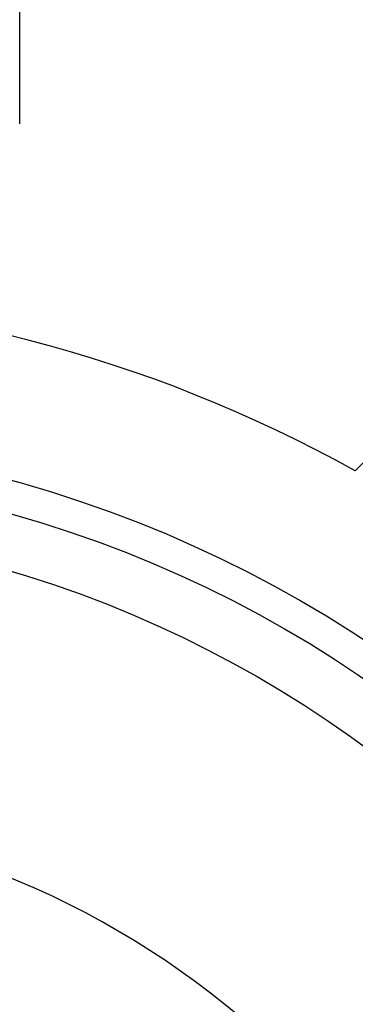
# Model space of a CAD drawing. Extents: x -108 to 236, y -107 to 236.
# Tile 9 of 12: x 16 to 31, y 31 to 77. Entities that reach past the tile are written whole.
import ezdxf

# ---------------------------------------------------------------- set-up
doc = ezdxf.new("R2010")
doc.units = 0
doc.header["$LTSCALE"] = 14
doc.layers.get('0').update_dxf_attribs({"linetype": 'CONTINUOUS'})

msp = doc.modelspace()

# ---------------------------------------------------------------- linework, layer by layer
for p, q in [((15.572, 72.007), (15.572, 96.248)), ((44.194, 68.943), (31.156, 55.905))]:
    msp.add_line(p, q)
for radius in [97.5, 57.5, 56, 53.442]:
    msp.add_circle((0, 0), radius)
for radius, start, end in [(64, 60.86892, 119.13108), (40, 5.0198, 84.9802)]:
    msp.add_arc((0, 0), radius, start, end)

doc.saveas('drawing.dxf')
